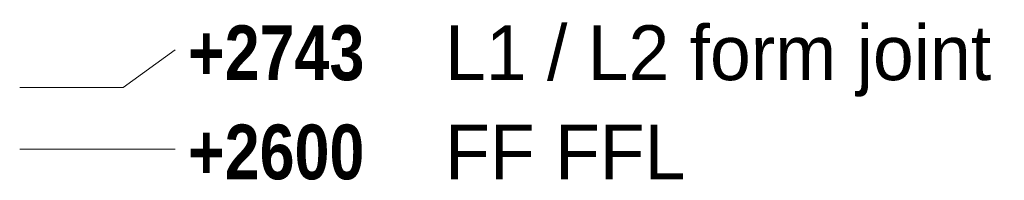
# Model space of a CAD drawing. Header units: millimetres. Extents: x 17 to 413, y 4 to 292.
# Tile 70 of 73: x 285.56 to 308.37, y 153.23 to 156.95. Entities that reach past the tile are written whole.
import ezdxf

# ---------------------------------------------------------------- set-up
doc = ezdxf.new("R2010")
doc.units = ezdxf.units.MM
doc.layers.add('LINE-STEEL', color=7, linetype='Continuous')
doc.layers.add('TEXT-STEEL', color=7, linetype='Continuous')
doc.styles.add('OpenSansCondensed-Bold', font='OpenSansCondensed-Bold.ttf')

msp = doc.modelspace()

# ---------------------------------------------------------------- linework, layer by layer
at = {"layer": 'LINE-STEEL', "lineweight": 5}
for p, q in [((287.962, 155.38), (289.163, 156.25)), ((285.563, 155.38), (287.962, 155.38)), ((285.563, 153.95), (287.962, 153.95)), ((287.962, 153.95), (289.163, 153.95))]:
    msp.add_line(p, q, dxfattribs=at)

# ---------------------------------------------------------------- texts
at = {"layer": 'TEXT-STEEL'}
for s, p in [('L1 / L2 form joint', (295.417, 155.55)), ('FF FFL', (295.417, 153.25))]:
    msp.add_text(s, height=1.27, dxfattribs=at).set_placement(p)
at = {"layer": 'TEXT-STEEL', "style": 'OpenSansCondensed-Bold'}
for s, p in [('+2743', (289.462, 155.55)), ('+2600', (289.462, 153.25))]:
    msp.add_text(s, height=1.27, dxfattribs=at).set_placement(p)

doc.saveas('drawing.dxf')
